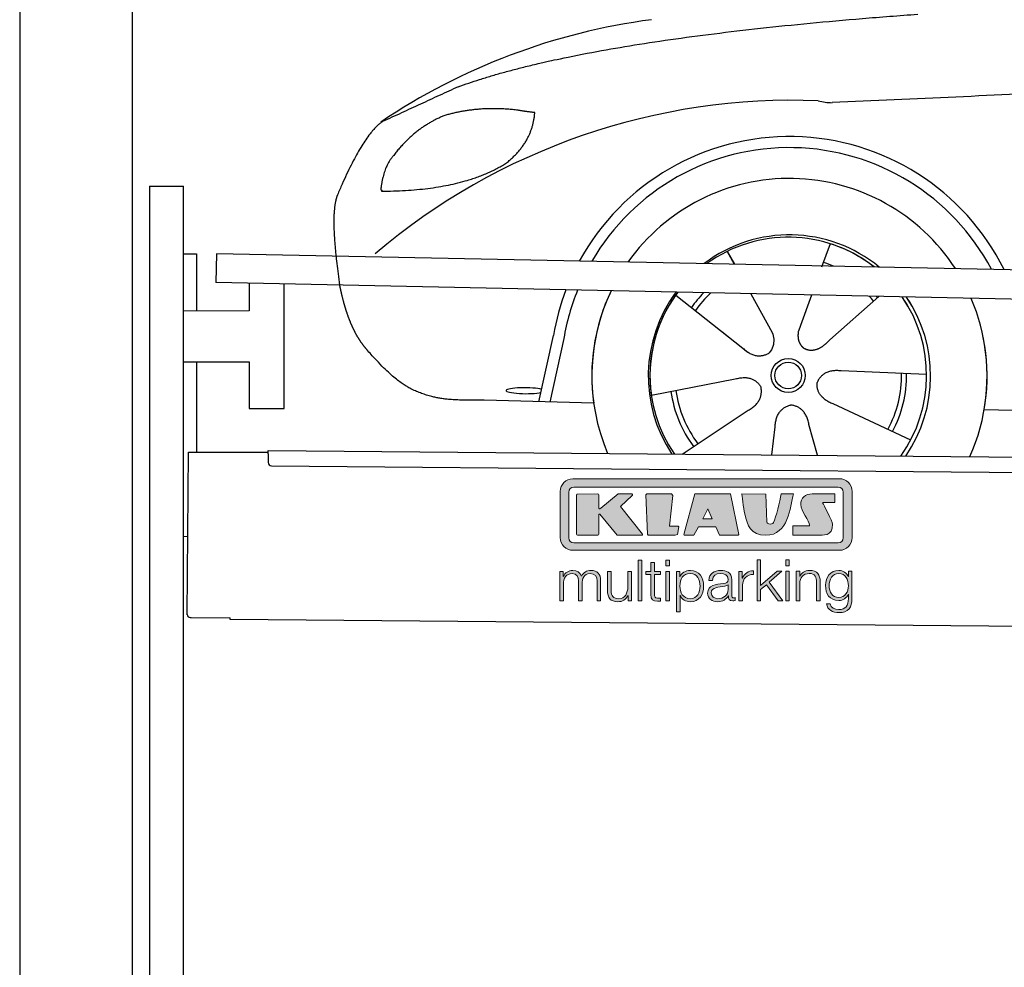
# Model space of a CAD drawing. Header units: millimetres. Extents: x -411 to 6777, y 0 to 6677.
# Tile 2 of 6: x 0 to 1744, y 3628 to 5307. Entities that reach past the tile are written whole.
import ezdxf

# ---------------------------------------------------------------- set-up
doc = ezdxf.new("R2010")
doc.units = ezdxf.units.MM
for name, color, linetype, lineweight in [('car', 10, 'Continuous', 25), ('Logo', 7, 'Continuous', 25), ('Plattform', 7, 'Continuous', 25), ('Ständer hinten', 7, 'Continuous', 25)]:
    doc.layers.add(name, color=color, linetype=linetype, lineweight=lineweight)

# ---------------------------------------------------------------- blocks, each defined once
blk = doc.blocks.new('Car')
at = {"layer": 'car'}
for p, q in [((1390.1, 4923), (1375.3, 4881.1)), ((1207.9, 4907.6), (1220.6, 4885.1)), ((1208, 4907.6), (1220.8, 4885.1)), ((1250.2, 4832.9), (1288.7, 4764.6)), ((1357.9, 4831.6), (1339, 4777.7)), ((1477.1, 4830.2), (1391, 4752.7)), ((1117.6, 4829.5), (1237.1, 4736.6)), ((1339, 4777.7), (1335.2, 4767.3)), ((1199.7, 4765.7), (1246.3, 4729.5)), ((877.1, 4638.2), (901.6, 4756.1)), ((920.1, 4750.8), (896.6, 4637.9)), ((1563.1, 4692.7), (1411.8, 4697.7)), ((1076, 4651.5), (1224.3, 4681.8)), ((974, 4636.5), (779.8, 4640)), ((1535.9, 4576.5), (1398.1, 4639.2)), ((1131.4, 4547.7), (1247.6, 4626.5)), ((1665.7, 4631.7), (3714.7, 4597)), ((1290.1, 4547.8), (1295.7, 4597.4)), ((1371.3, 4547.9), (1355.5, 4602.5))]:
    blk.add_line(p, q, dxfattribs=at)
for radius in [30.1, 23.6]:
    blk.add_circle((1318.1, 4688.8), radius, dxfattribs=at)
for centre, radius, start, end in [((1227.1, 4205.6), 1122.3, 98.0395, 124.4377), ((1331.8, 4035.2), 1141.2, 88.2487, 130.916), ((1393.1, 5290.2), 117.4, 256.9855, 269.1884), ((1320.2, 4687.9), 424.2, 26.9197, 151.8432), ((1320, 4687.7), 404.8, 28.396, 150.3669), ((1320.2, 4687.9), 350, 33.4585, 145.3045), ((1320.2, 4687.9), 250, 51.0494, 127.7135), ((1318.1, 4688.8), 245, 52.2371, 126.5259), ((1318.1, 4688.8), 245, 52.2371, 72.9266), ((1318.1, 4688.8), 209.6, 68.0621, 73.3995), ((1320.2, 4687.9), 424.2, 159.4632, 170.7471), ((1320.2, 4687.9), 424.2, 159.4632, 170.7471), ((1320, 4687.7), 404.8, 158.434, 171.0238), ((1320.2, 4687.9), 350, 155.0104, 203.6179), ((1320.2, 4687.9), 350, 155.0104, 188.4487), ((1320.2, 4687.9), 350, 155.0104, 157.8717), ((1320.2, 4687.9), 250, 144.1237, 214.1037), ((1318.1, 4688.8), 245, 143.5289, 188.7348), ((1320.2, 4687.9), 250, 144.1237, 148.496), ((1318.1, 4688.8), 245, 143.5289, 148.0172), ((1318.1, 4688.8), 209.6, 136.2024, 145.3995), ((1318.1, 4688.8), 200.6, 133.7482, 145.5463), ((1318.1, 4688.8), 200.6, 41.6402, 44.9032), ((1318.1, 4688.8), 200.6, 41.6402, 44.9032), ((1318.1, 4688.8), 209.6, 41.655, 42.449), ((1318.1, 4688.8), 245, 30.7457, 35.1225), ((1318.1, 4688.8), 245, 324.9119, 35.1225), ((1320.2, 4687.9), 250, 30.267, 34.5277), ((1320.2, 4687.9), 250, 325.9458, 34.5277), ((1318.1, 4688.8), 245, 144.9266, 215.1376), ((1320.2, 4687.9), 350, 350.7505, 23.641), ((1320.2, 4687.9), 350, 350.7505, 23.641), ((1320.2, 4687.9), 350, 336.4317, 11.924), ((1318.1, 4688.8), 200.6, 332.1152, 1.5463), ((1318.1, 4688.8), 209.6, 332.262, 1.3995), ((1318.1, 4688.8), 209.6, 188.262, 217.3995), ((1318.1, 4688.8), 200.6, 188.1152, 217.5463)]:
    blk.add_arc(centre, radius, start, end, dxfattribs=at)
blk.add_ellipse((852.4, 4657.6), major_axis=(33.6, 0), ratio=0.157274, start_param=0.513473, end_param=5.704241, dxfattribs=at)
for points, degree in [([(729.1, 5195), (964.9, 5283.8), (1541.4, 5331)], 2), ([(4700.1, 5287), (3823.5, 5307.4), (1391.4, 5172.9)], 2), ([(729.1, 5195), (595.4, 5131.9)], 1), ([(705.5, 5143.8), (653.4, 5122.6), (615.8, 5072.3)], 2), ([(832.3, 5154.7), (764.7, 5161.8), (705.5, 5143.8)], 2), ([(816, 5061.1), (861.7, 5098.5), (865, 5150.4)], 2), ([(865, 5150.4), (847.2, 5152.3), (832.3, 5154.7)], 2), ([(595.4, 5131.9), (561, 5108.8), (516.9, 5001.3)], 2), ([(615.8, 5072.3), (597.7, 5052.3), (593.4, 5011)], 2), ([(594.6, 5008.7), (739.4, 5010.6), (816, 5061.1)], 2), ([(593.4, 5011), (596.7, 5010.9), (594.6, 5008.7)], 2), ([(516.9, 5001.3), (510.6, 4985.4), (508.8, 4956.9), (510.1, 4924.5), (522, 4841.4)], 4), ([(1237.1, 4736.6), (1260.6, 4714.9), (1283.8, 4728.4)], 2), ([(1411.8, 4697.7), (1380, 4701.4), (1369.2, 4676.8)], 2), ([(1224.3, 4681.8), (1255, 4690.8), (1269.8, 4668.4)], 2), ([(1398.1, 4639.2), (1368, 4650), (1369.2, 4676.8)], 2), ([(1247.6, 4626.5), (1275.5, 4642.2), (1269.8, 4668.4)], 2), ([(1295.7, 4597.4), (1296.7, 4629.4), (1322.6, 4636.5)], 2), ([(1355.5, 4602.5), (1349.3, 4633.8), (1322.6, 4636.5)], 2)]:
    blk.add_open_spline(points, degree=degree, dxfattribs=at)
for points, degree, knots in [([(522, 4841.4), (522.9, 4837.2), (523.9, 4833), (524.8, 4828.9), (525.8, 4824.8), (529.5, 4810), (533.6, 4796.4), (538.1, 4784), (543.1, 4772.7)], 4, [0.4914944, 0.4914944, 0.4914944, 0.4914944, 0.4914944, 0.5422469, 0.5422469, 0.5422469, 0.5422469, 0.728655, 0.728655, 0.728655, 0.728655, 0.728655]), ([(542.7, 4773.4), (544.1, 4770.2), (545.6, 4767.1), (547, 4764.1), (548.5, 4761.3), (554.2, 4750.2), (560.3, 4740.9), (566.6, 4733), (573.2, 4725.6)], 4, [0.7288005, 0.7288005, 0.7288005, 0.7288005, 0.7288005, 0.7843928, 0.7843928, 0.7843928, 0.7843928, 1, 1, 1, 1, 1]), ([(1288.7, 4764.6), (1290.4, 4760.5), (1291.5, 4756.6), (1291.8, 4752.7), (1292.5, 4744.1), (1289.9, 4736), (1283.8, 4728.4)], 3, [0.2167758, 0.2167758, 0.2167758, 0.2167758, 0.4600873, 0.4600873, 0.4600873, 1, 1, 1, 1]), ([(1335.2, 4767.3), (1334.7, 4764.2), (1334.5, 4761.2), (1334.6, 4758.2), (1334.9, 4755.4), (1335.7, 4749.7), (1337.8, 4744.3), (1341.4, 4739.8), (1346.3, 4736.8)], 4, [0.3191838, 0.3191838, 0.3191838, 0.3191838, 0.3191838, 0.5438253, 0.5438253, 0.5438253, 0.5438253, 1, 1, 1, 1, 1]), ([(1391, 4752.7), (1391, 4752.7), (1391, 4752.7), (1391, 4752.7), (1391, 4752.7), (1382, 4742.9), (1371.4, 4732.8), (1357.1, 4730.3), (1346.3, 4736.8)], 4, [-0.000003, -0.000003, -0.000003, -0.000003, -0.000003, 0, 0, 0, 0, 1, 1, 1, 1, 1]), ([(779.8, 4640), (755.1, 4640.4), (699.5, 4636.3), (663.3, 4649.9), (619.5, 4674.6), (573.2, 4725.6)], 4, [0, 0, 0, 0, 0, 0.597866, 1, 1, 1, 1, 1])]:
    blk.add_open_spline(points, degree=degree, knots=knots, dxfattribs=at)
blk = doc.blocks.new('KLAUS')
at = {"layer": 'Logo'}
h = blk.add_hatch(color=8, dxfattribs=at)
h.dxf.hatch_style = 2
edge = h.paths.add_edge_path()
edge.add_spline(control_points=[(3.6, 29.09), (2.88, 29.09), (2.3, 28.51), (2.3, 27.8), (2.3, 27.8), (2.3, 16.11), (2.3, 16.11), (2.3, 15.39), (2.88, 14.81), (3.6, 14.81), (3.6, 14.81), (71.16, 14.81), (71.16, 14.81), (71.88, 14.81), (72.46, 15.39), (72.46, 16.11), (72.46, 16.11), (72.46, 27.8), (72.46, 27.8), (72.46, 28.51), (71.88, 29.09), (71.16, 29.09), (71.16, 29.09), (3.6, 29.09), (3.6, 29.09), (3.6, 29.09), (3.6, 29.09), (3.6, 29.09)], knot_values=[0, 0, 0, 0, 1, 1, 1, 2, 2, 2, 3, 3, 3, 4, 4, 4, 5, 5, 5, 6, 6, 6, 7, 7, 7, 8, 8, 8, 9, 9, 9, 9], degree=3, periodic=0)
edge = h.paths.add_edge_path()
edge.add_spline(control_points=[(3.35, 31.23), (3.35, 31.23), (71.47, 31.23), (71.47, 31.23), (73.26, 31.23), (74.71, 29.77), (74.71, 27.99), (74.71, 27.99), (74.71, 16.17), (74.71, 16.17), (74.71, 14.38), (73.26, 12.93), (71.47, 12.93), (71.47, 12.93), (3.35, 12.93), (3.35, 12.93), (1.56, 12.93), (0.11, 14.38), (0.11, 16.17), (0.11, 16.17), (0.11, 27.99), (0.11, 27.99), (0.11, 29.77), (1.56, 31.23), (3.35, 31.23), (3.35, 31.23), (3.35, 31.23), (3.35, 31.23)], knot_values=[0, 0, 0, 0, 1, 1, 1, 2, 2, 2, 3, 3, 3, 4, 4, 4, 5, 5, 5, 6, 6, 6, 7, 7, 7, 8, 8, 8, 9, 9, 9, 9], degree=3, periodic=0)
h = blk.add_hatch(color=8, dxfattribs=at)
h.dxf.hatch_style = 2
edge = h.paths.add_edge_path()
edge.add_spline(control_points=[(4.5, 27.33), (4.5, 27.33), (9.7, 27.33), (9.7, 27.33), (9.84, 27.33), (9.96, 27.22), (9.96, 27.08), (9.96, 27.08), (9.96, 23.69), (9.96, 23.69), (9.96, 23.69), (9.94, 23.64), (10.04, 23.59), (10.14, 23.53), (10.2, 23.57), (10.2, 23.57), (10.2, 23.57), (10.51, 23.75), (10.51, 23.75), (10.51, 23.75), (14.94, 27.33), (14.94, 27.33), (14.94, 27.33), (18.41, 27.33), (18.41, 27.33), (18.41, 27.33), (18.49, 27.33), (18.56, 27.2), (18.65, 27.04), (18.53, 26.91), (18.53, 26.91), (18.53, 26.91), (15.49, 24.11), (15.49, 24.11), (15.49, 24.11), (21.14, 17.06), (21.14, 17.06), (21.14, 17.06), (21.13, 16.91), (21.13, 16.91), (21.08, 16.84), (20.99, 16.82), (20.99, 16.82), (20.99, 16.82), (14.7, 16.82), (14.7, 16.82), (14.7, 16.82), (10.26, 22.17), (10.26, 22.17), (10.26, 22.17), (10.19, 22.24), (10.08, 22.21), (9.97, 22.18), (9.96, 22.11), (9.96, 22.11), (9.96, 22.11), (9.96, 17.08), (9.96, 17.08), (9.96, 16.94), (9.84, 16.82), (9.7, 16.82), (9.7, 16.82), (4.5, 16.82), (4.5, 16.82), (4.36, 16.82), (4.25, 16.94), (4.25, 17.08), (4.25, 17.08), (4.25, 27.08), (4.25, 27.08), (4.25, 27.22), (4.36, 27.33), (4.5, 27.33), (4.5, 27.33), (4.5, 27.33), (4.5, 27.33)], knot_values=[0, 0, 0, 0, 1, 1, 1, 2, 2, 2, 3, 3, 3, 4, 4, 4, 5, 5, 5, 6, 6, 6, 7, 7, 7, 8, 8, 8, 9, 9, 9, 10, 10, 10, 11, 11, 11, 12, 12, 12, 13, 13, 13, 14, 14, 14, 15, 15, 15, 16, 16, 16, 17, 17, 17, 18, 18, 18, 19, 19, 19, 20, 20, 20, 21, 21, 21, 22, 22, 22, 23, 23, 23, 24, 24, 24, 25, 25, 25, 25], degree=3, periodic=0)
h = blk.add_hatch(color=8, dxfattribs=at)
h.dxf.hatch_style = 2
h.paths.add_polyline_path([(22.42, 17.06), (21.97, 27.15), (22.24, 27.33), (28.55, 27.33), (28.86, 26.97), (28.01, 19.08), (30.26, 19.07), (30.44, 18.95), (30.08, 16.95), (29.49, 16.82), (22.6, 16.82)])
h = blk.add_hatch(color=8, dxfattribs=at)
h.paths.add_polyline_path([(36.52, 21.01), (38.93, 21.01), (37.87, 23.57)])
h.paths.add_polyline_path([(34.52, 27.33), (43.65, 27.33), (45.76, 16.94), (45.57, 16.82), (40.83, 16.82), (39.89, 18.95), (35.42, 18.95), (34.27, 16.82), (31.78, 16.82), (31.66, 17)])
h = blk.add_hatch(color=8, dxfattribs=at)
h.dxf.hatch_style = 2
edge = h.paths.add_edge_path()
edge.add_spline(control_points=[(52.69, 27.32), (52.69, 27.32), (52.88, 20.14), (52.88, 20.14), (53.01, 19.89), (53.2, 19.77), (53.43, 19.71), (53.91, 19.59), (54.43, 19.57), (54.64, 20.03), (55.23, 21.34), (56.27, 25.45), (56.6, 27.33), (56.6, 27.33), (59.77, 27.33), (59.77, 27.33), (58.77, 23.9), (58.56, 16.82), (52.63, 16.76), (48.72, 16.72), (48.01, 19.35), (47.27, 22.24), (46.89, 23.68), (46.54, 27.33), (46.54, 27.33), (46.54, 27.33), (52.69, 27.32), (52.69, 27.32), (52.69, 27.32), (52.69, 27.32), (52.69, 27.32)], knot_values=[0, 0, 0, 0, 1, 1, 1, 2, 2, 2, 3, 3, 3, 4, 4, 4, 5, 5, 5, 6, 6, 6, 7, 7, 7, 8, 8, 8, 9, 9, 9, 10, 10, 10, 10], degree=3, periodic=0)
h = blk.add_hatch(color=8, dxfattribs=at)
h.dxf.hatch_style = 2
edge = h.paths.add_edge_path()
edge.add_spline(control_points=[(64.46, 27.33), (64.46, 27.33), (70.31, 27.33), (70.31, 27.33), (70.31, 26.52), (70.31, 26.02), (70.31, 25.12), (70.31, 25.12), (67.3, 25.12), (67.3, 25.12), (67.24, 25.04), (67.25, 25.11), (67.25, 24.91), (67.25, 24.88), (69.73, 20.38), (69.73, 19.57), (69.73, 16.4), (67.22, 16.81), (65.9, 16.82), (65.9, 16.82), (59.59, 16.82), (59.59, 16.82), (59.59, 17.76), (59.59, 18.23), (59.59, 19.14), (59.59, 19.14), (63.75, 19.14), (63.75, 19.14), (63.82, 19.22), (63.81, 19.11), (63.81, 19.31), (63.81, 20.32), (61.58, 23.06), (61.58, 24.63), (61.58, 26.33), (62.83, 27.34), (64.46, 27.33), (64.46, 27.33), (64.46, 27.33), (64.46, 27.33)], knot_values=[0, 0, 0, 0, 1, 1, 1, 2, 2, 2, 3, 3, 3, 4, 4, 4, 5, 5, 5, 6, 6, 6, 7, 7, 7, 8, 8, 8, 9, 9, 9, 10, 10, 10, 11, 11, 11, 12, 12, 12, 13, 13, 13, 13], degree=3, periodic=0)
h = blk.add_hatch(color=30, dxfattribs=at)
h.dxf.hatch_style = 2
h.paths.add_polyline_path([(20.07, 0), (20.99, 0), (20.99, 10.45), (20.07, 10.45)])
h = blk.add_hatch(color=30, dxfattribs=at)
h.paths.add_polyline_path([(27.1, 0), (28.03, 0), (28.03, 7.55), (27.1, 7.55)])
h.paths.add_polyline_path([(27.1, 8.98), (28.03, 8.98), (28.03, 10.45), (27.1, 10.45)])
h = blk.add_hatch(color=30, dxfattribs=at)
h.dxf.hatch_style = 2
h.paths.add_polyline_path([(50.4, 0), (51.32, 0), (51.32, 2.87), (52.82, 4.11), (55.8, 0), (56.96, 0), (53.52, 4.76), (56.74, 7.55), (55.51, 7.55), (51.32, 3.89), (51.32, 10.45), (50.4, 10.45)])
h = blk.add_hatch(color=30, dxfattribs=at)
h.paths.add_polyline_path([(57.74, 0), (58.66, 0), (58.66, 7.55), (57.74, 7.55)])
h.paths.add_polyline_path([(57.74, 8.98), (58.66, 8.98), (58.66, 10.45), (57.74, 10.45)])
h = blk.add_hatch(color=30, dxfattribs=at)
h.dxf.hatch_style = 2
edge = h.paths.add_edge_path()
edge.add_spline(control_points=[(0, 0), (0, 0), (0.92, 0), (0.92, 0), (0.92, 0), (0.92, 4.22), (0.92, 4.22), (0.94, 5.8), (1.58, 7), (3.18, 7), (4.35, 7), (4.77, 6.15), (4.76, 5.12), (4.76, 5.12), (4.76, 0), (4.76, 0), (4.76, 0), (5.68, 0), (5.68, 0), (5.68, 0), (5.68, 4.27), (5.68, 4.27), (5.68, 5.68), (6.14, 7), (7.73, 7), (9.05, 7), (9.52, 6.32), (9.52, 5.08), (9.52, 5.08), (9.52, 0), (9.52, 0), (9.52, 0), (10.44, 0), (10.44, 0), (10.44, 0), (10.44, 5.12), (10.44, 5.12), (10.44, 6.91), (9.59, 7.77), (7.94, 7.77), (6.94, 7.77), (5.99, 7.29), (5.54, 6.3), (5.26, 7.29), (4.36, 7.77), (3.37, 7.77), (2.17, 7.77), (1.38, 7.19), (0.89, 6.28), (0.89, 6.28), (0.85, 6.28), (0.85, 6.28), (0.85, 6.28), (0.85, 7.55), (0.85, 7.55), (0.85, 7.55), (0, 7.55), (0, 7.55), (0, 7.55), (0, 0), (0, 0), (0, 0), (0, 0), (0, 0)], knot_values=[0, 0, 0, 0, 1, 1, 1, 2, 2, 2, 3, 3, 3, 4, 4, 4, 5, 5, 5, 6, 6, 6, 7, 7, 7, 8, 8, 8, 9, 9, 9, 10, 10, 10, 11, 11, 11, 12, 12, 12, 13, 13, 13, 14, 14, 14, 15, 15, 15, 16, 16, 16, 17, 17, 17, 18, 18, 18, 19, 19, 19, 20, 20, 20, 21, 21, 21, 21], degree=3, periodic=0)
h = blk.add_hatch(color=30, dxfattribs=at)
h.dxf.hatch_style = 2
edge = h.paths.add_edge_path()
edge.add_spline(control_points=[(18.31, 7.55), (18.31, 7.55), (17.39, 7.55), (17.39, 7.55), (17.39, 7.55), (17.39, 3.59), (17.39, 3.59), (17.39, 2.05), (16.7, 0.56), (15.12, 0.56), (13.66, 0.56), (13.15, 1.27), (13.1, 2.64), (13.1, 2.64), (13.1, 7.55), (13.1, 7.55), (13.1, 7.55), (12.18, 7.55), (12.18, 7.55), (12.18, 7.55), (12.18, 2.65), (12.18, 2.65), (12.18, 0.89), (12.93, -0.22), (14.83, -0.22), (15.96, -0.22), (16.95, 0.35), (17.44, 1.36), (17.44, 1.36), (17.47, 1.36), (17.47, 1.36), (17.47, 1.36), (17.47, 0), (17.47, 0), (17.47, 0), (18.31, 0), (18.31, 0), (18.31, 0), (18.31, 7.55), (18.31, 7.55), (18.31, 7.55), (18.31, 7.55), (18.31, 7.55)], knot_values=[0, 0, 0, 0, 1, 1, 1, 2, 2, 2, 3, 3, 3, 4, 4, 4, 5, 5, 5, 6, 6, 6, 7, 7, 7, 8, 8, 8, 9, 9, 9, 10, 10, 10, 11, 11, 11, 12, 12, 12, 13, 13, 13, 14, 14, 14, 14], degree=3, periodic=0)
h = blk.add_hatch(color=30, dxfattribs=at)
h.dxf.hatch_style = 2
edge = h.paths.add_edge_path()
edge.add_spline(control_points=[(24.22, 9.82), (24.22, 9.82), (23.3, 9.82), (23.3, 9.82), (23.3, 9.82), (23.3, 7.55), (23.3, 7.55), (23.3, 7.55), (21.98, 7.55), (21.98, 7.55), (21.98, 7.55), (21.98, 6.78), (21.98, 6.78), (21.98, 6.78), (23.3, 6.78), (23.3, 6.78), (23.3, 6.78), (23.3, 1.61), (23.3, 1.61), (23.28, 0.32), (23.71, -0.09), (24.94, -0.09), (25.22, -0.09), (25.48, -0.06), (25.76, -0.06), (25.76, -0.06), (25.76, 0.73), (25.76, 0.73), (25.5, 0.7), (25.23, 0.69), (24.97, 0.69), (24.31, 0.73), (24.22, 1.08), (24.22, 1.68), (24.22, 1.68), (24.22, 6.78), (24.22, 6.78), (24.22, 6.78), (25.76, 6.78), (25.76, 6.78), (25.76, 6.78), (25.76, 7.55), (25.76, 7.55), (25.76, 7.55), (24.22, 7.55), (24.22, 7.55), (24.22, 7.55), (24.22, 9.82), (24.22, 9.82), (24.22, 9.82), (24.22, 9.82), (24.22, 9.82)], knot_values=[0, 0, 0, 0, 1, 1, 1, 2, 2, 2, 3, 3, 3, 4, 4, 4, 5, 5, 5, 6, 6, 6, 7, 7, 7, 8, 8, 8, 9, 9, 9, 10, 10, 10, 11, 11, 11, 12, 12, 12, 13, 13, 13, 14, 14, 14, 15, 15, 15, 16, 16, 16, 17, 17, 17, 17], degree=3, periodic=0)
h = blk.add_hatch(color=30, dxfattribs=at)
edge = h.paths.add_edge_path()
edge.add_spline(control_points=[(35.84, 3.78), (35.84, 2.21), (35.12, 0.56), (33.37, 0.56), (31.4, 0.56), (30.72, 2.21), (30.72, 3.78), (30.72, 5.49), (31.33, 7), (33.37, 7), (35.12, 7), (35.84, 5.34), (35.84, 3.78), (35.84, 3.78), (35.84, 3.78), (35.84, 3.78)], knot_values=[0, 0, 0, 0, 1, 1, 1, 2, 2, 2, 3, 3, 3, 4, 4, 4, 5, 5, 5, 5], degree=3, periodic=0)
edge = h.paths.add_edge_path()
edge.add_spline(control_points=[(29.79, -2.8), (29.79, -2.8), (30.72, -2.8), (30.72, -2.8), (30.72, -2.8), (30.72, 1.43), (30.72, 1.43), (30.72, 1.43), (30.74, 1.43), (30.74, 1.43), (31.14, 0.35), (32.24, -0.22), (33.37, -0.22), (35.66, -0.22), (36.76, 1.64), (36.76, 3.78), (36.76, 5.91), (35.66, 7.77), (33.37, 7.77), (32.15, 7.77), (31.1, 7.14), (30.67, 6.12), (30.67, 6.12), (30.64, 6.12), (30.64, 6.12), (30.64, 6.12), (30.64, 7.55), (30.64, 7.55), (30.64, 7.55), (29.79, 7.55), (29.79, 7.55), (29.79, 7.55), (29.79, -2.8), (29.79, -2.8), (29.79, -2.8), (29.79, -2.8), (29.79, -2.8)], knot_values=[0, 0, 0, 0, 1, 1, 1, 2, 2, 2, 3, 3, 3, 4, 4, 4, 5, 5, 5, 6, 6, 6, 7, 7, 7, 8, 8, 8, 9, 9, 9, 10, 10, 10, 11, 11, 11, 12, 12, 12, 12], degree=3, periodic=0)
h = blk.add_hatch(color=30, dxfattribs=at)
edge = h.paths.add_edge_path()
edge.add_spline(control_points=[(43.03, 2.93), (43.04, 1.45), (41.8, 0.56), (40.39, 0.56), (39.53, 0.56), (38.71, 1.13), (38.71, 2.05), (38.71, 3.53), (40.66, 3.51), (42.22, 3.79), (42.47, 3.84), (42.88, 3.91), (43, 4.13), (43, 4.13), (43.03, 4.13), (43.03, 4.13), (43.03, 4.13), (43.03, 2.93), (43.03, 2.93), (43.03, 2.93), (43.03, 2.93), (43.03, 2.93)], knot_values=[0, 0, 0, 0, 1, 1, 1, 2, 2, 2, 3, 3, 3, 4, 4, 4, 5, 5, 5, 6, 6, 6, 7, 7, 7, 7], degree=3, periodic=0)
edge = h.paths.add_edge_path()
edge.add_spline(control_points=[(39.03, 5.24), (39.06, 6.47), (39.91, 7), (41.05, 7), (42.14, 7), (43.03, 6.69), (43.03, 5.45), (43.03, 4.61), (42.6, 4.51), (41.84, 4.42), (39.85, 4.19), (37.79, 4.11), (37.79, 1.99), (37.79, 0.47), (38.93, -0.22), (40.32, -0.22), (41.77, -0.22), (42.43, 0.34), (43.07, 1.32), (43.07, 1.32), (43.1, 1.32), (43.1, 1.32), (43.1, 0.53), (43.25, 0), (44.19, 0), (44.43, 0), (44.58, 0.01), (44.79, 0.06), (44.79, 0.06), (44.79, 0.83), (44.79, 0.83), (44.71, 0.81), (44.6, 0.78), (44.49, 0.78), (44.13, 0.78), (43.95, 0.98), (43.95, 1.33), (43.95, 1.33), (43.95, 5.34), (43.95, 5.34), (43.95, 7.36), (42.5, 7.77), (41.17, 7.77), (39.44, 7.77), (38.2, 7.01), (38.11, 5.24), (38.11, 5.24), (39.03, 5.24), (39.03, 5.24), (39.03, 5.24), (39.03, 5.24), (39.03, 5.24)], knot_values=[0, 0, 0, 0, 1, 1, 1, 2, 2, 2, 3, 3, 3, 4, 4, 4, 5, 5, 5, 6, 6, 6, 7, 7, 7, 8, 8, 8, 9, 9, 9, 10, 10, 10, 11, 11, 11, 12, 12, 12, 13, 13, 13, 14, 14, 14, 15, 15, 15, 16, 16, 16, 17, 17, 17, 17], degree=3, periodic=0)
h = blk.add_hatch(color=30, dxfattribs=at)
h.dxf.hatch_style = 2
edge = h.paths.add_edge_path()
edge.add_spline(control_points=[(45.79, 0), (45.79, 0), (46.71, 0), (46.71, 0), (46.71, 0), (46.71, 4.03), (46.71, 4.03), (46.71, 5.59), (47.85, 6.82), (49.52, 6.73), (49.52, 6.73), (49.52, 7.66), (49.52, 7.66), (48.16, 7.72), (47.14, 7), (46.67, 5.78), (46.67, 5.78), (46.64, 5.78), (46.64, 5.78), (46.64, 5.78), (46.64, 7.55), (46.64, 7.55), (46.64, 7.55), (45.79, 7.55), (45.79, 7.55), (45.79, 7.55), (45.79, 0), (45.79, 0), (45.79, 0), (45.79, 0), (45.79, 0)], knot_values=[0, 0, 0, 0, 1, 1, 1, 2, 2, 2, 3, 3, 3, 4, 4, 4, 5, 5, 5, 6, 6, 6, 7, 7, 7, 8, 8, 8, 9, 9, 9, 10, 10, 10, 10], degree=3, periodic=0)
h = blk.add_hatch(color=30, dxfattribs=at)
h.dxf.hatch_style = 2
edge = h.paths.add_edge_path()
edge.add_spline(control_points=[(60.41, 0), (60.41, 0), (61.33, 0), (61.33, 0), (61.33, 0), (61.33, 4.41), (61.33, 4.41), (61.36, 5.89), (62.24, 7), (63.7, 7), (65.2, 7), (65.62, 6.02), (65.62, 4.71), (65.62, 4.71), (65.62, 0), (65.62, 0), (65.62, 0), (66.54, 0), (66.54, 0), (66.54, 0), (66.54, 4.86), (66.54, 4.86), (66.54, 6.66), (65.9, 7.77), (63.78, 7.77), (62.71, 7.77), (61.7, 7.16), (61.36, 6.25), (61.36, 6.25), (61.33, 6.25), (61.33, 6.25), (61.33, 6.25), (61.33, 7.55), (61.33, 7.55), (61.33, 7.55), (60.41, 7.55), (60.41, 7.55), (60.41, 7.55), (60.41, 0), (60.41, 0), (60.41, 0), (60.41, 0), (60.41, 0)], knot_values=[0, 0, 0, 0, 1, 1, 1, 2, 2, 2, 3, 3, 3, 4, 4, 4, 5, 5, 5, 6, 6, 6, 7, 7, 7, 8, 8, 8, 9, 9, 9, 10, 10, 10, 11, 11, 11, 12, 12, 12, 13, 13, 13, 14, 14, 14, 14], degree=3, periodic=0)
h = blk.add_hatch(color=30, dxfattribs=at)
edge = h.paths.add_edge_path()
edge.add_spline(control_points=[(71.32, 0.86), (69.62, 0.86), (68.83, 2.34), (68.83, 3.86), (68.83, 5.43), (69.56, 7), (71.32, 7), (73.06, 7), (73.75, 5.34), (73.75, 3.86), (73.75, 2.33), (72.91, 0.86), (71.32, 0.86), (71.32, 0.86), (71.32, 0.86), (71.32, 0.86)], knot_values=[0, 0, 0, 0, 1, 1, 1, 2, 2, 2, 3, 3, 3, 4, 4, 4, 5, 5, 5, 5], degree=3, periodic=0)
edge = h.paths.add_edge_path()
edge.add_spline(control_points=[(74.67, 7.55), (74.67, 7.55), (73.75, 7.55), (73.75, 7.55), (73.75, 7.55), (73.75, 6.25), (73.75, 6.25), (73.75, 6.25), (73.72, 6.25), (73.72, 6.25), (73.35, 7.09), (72.41, 7.77), (71.32, 7.77), (69.13, 7.77), (67.9, 6.05), (67.9, 3.97), (67.9, 1.82), (68.9, 0.09), (71.32, 0.09), (72.4, 0.09), (73.29, 0.72), (73.72, 1.64), (73.72, 1.64), (73.75, 1.64), (73.75, 1.64), (73.75, 1.64), (73.75, 0.61), (73.75, 0.61), (73.75, -1.23), (73.01, -2.24), (71.32, -2.24), (70.29, -2.24), (69.31, -1.85), (69.1, -0.73), (69.1, -0.73), (68.18, -0.73), (68.18, -0.73), (68.31, -2.34), (69.81, -3.02), (71.32, -3.02), (73.79, -3.02), (74.65, -1.64), (74.67, 0.61), (74.67, 0.61), (74.67, 7.55), (74.67, 7.55), (74.67, 7.55), (74.67, 7.55), (74.67, 7.55)], knot_values=[0, 0, 0, 0, 1, 1, 1, 2, 2, 2, 3, 3, 3, 4, 4, 4, 5, 5, 5, 6, 6, 6, 7, 7, 7, 8, 8, 8, 9, 9, 9, 10, 10, 10, 11, 11, 11, 12, 12, 12, 13, 13, 13, 14, 14, 14, 15, 15, 15, 16, 16, 16, 16], degree=3, periodic=0)
at = {"layer": 'Logo', "lineweight": 0}
for points in [[(22.42, 17.06), (21.97, 27.15), (22.24, 27.33), (28.55, 27.33), (28.86, 26.97), (28.01, 19.08), (30.26, 19.07), (30.44, 18.95), (30.08, 16.95), (29.49, 16.82), (22.6, 16.82), (22.42, 17.06), (22.42, 17.06)], [(34.52, 27.33), (43.65, 27.33), (45.76, 16.94), (45.57, 16.82), (40.83, 16.82), (39.89, 18.95), (35.42, 18.95), (34.27, 16.82), (31.78, 16.82), (31.66, 17), (34.52, 27.33), (34.52, 27.33)], [(36.52, 21.01), (38.93, 21.01), (37.87, 23.57), (36.52, 21.01), (36.52, 21.01)], [(20.07, 0), (20.99, 0), (20.99, 10.45), (20.07, 10.45), (20.07, 0), (20.07, 0)], [(27.1, 8.98), (28.03, 8.98), (28.03, 10.45), (27.1, 10.45), (27.1, 8.98), (27.1, 8.98)], [(50.4, 0), (51.32, 0), (51.32, 2.87), (52.82, 4.11), (55.8, 0), (56.96, 0), (53.52, 4.76), (56.74, 7.55), (55.51, 7.55), (51.32, 3.89), (51.32, 10.45), (50.4, 10.45), (50.4, 0), (50.4, 0)], [(57.74, 8.98), (58.66, 8.98), (58.66, 10.45), (57.74, 10.45), (57.74, 8.98), (57.74, 8.98)], [(27.1, 0), (28.03, 0), (28.03, 7.55), (27.1, 7.55), (27.1, 0), (27.1, 0)], [(57.74, 0), (58.66, 0), (58.66, 7.55), (57.74, 7.55), (57.74, 0), (57.74, 0)]]:
    blk.add_lwpolyline(points, dxfattribs=at)
for points, knots in [([(3.35, 31.23), (3.35, 31.23), (71.47, 31.23), (71.47, 31.23), (73.26, 31.23), (74.71, 29.77), (74.71, 27.99), (74.71, 27.99), (74.71, 16.17), (74.71, 16.17), (74.71, 14.38), (73.26, 12.93), (71.47, 12.93), (71.47, 12.93), (3.35, 12.93), (3.35, 12.93), (1.56, 12.93), (0.11, 14.38), (0.11, 16.17), (0.11, 16.17), (0.11, 27.99), (0.11, 27.99), (0.11, 29.77), (1.56, 31.23), (3.35, 31.23), (3.35, 31.23), (3.35, 31.23), (3.35, 31.23)], [0, 0, 0, 0, 1, 1, 1, 2, 2, 2, 3, 3, 3, 4, 4, 4, 5, 5, 5, 6, 6, 6, 7, 7, 7, 8, 8, 8, 9, 9, 9, 9]), ([(3.6, 29.09), (2.88, 29.09), (2.3, 28.51), (2.3, 27.8), (2.3, 27.8), (2.3, 16.11), (2.3, 16.11), (2.3, 15.39), (2.88, 14.81), (3.6, 14.81), (3.6, 14.81), (71.16, 14.81), (71.16, 14.81), (71.88, 14.81), (72.46, 15.39), (72.46, 16.11), (72.46, 16.11), (72.46, 27.8), (72.46, 27.8), (72.46, 28.51), (71.88, 29.09), (71.16, 29.09), (71.16, 29.09), (3.6, 29.09), (3.6, 29.09), (3.6, 29.09), (3.6, 29.09), (3.6, 29.09)], [0, 0, 0, 0, 1, 1, 1, 2, 2, 2, 3, 3, 3, 4, 4, 4, 5, 5, 5, 6, 6, 6, 7, 7, 7, 8, 8, 8, 9, 9, 9, 9]), ([(4.5, 27.33), (4.5, 27.33), (9.7, 27.33), (9.7, 27.33), (9.84, 27.33), (9.96, 27.22), (9.96, 27.08), (9.96, 27.08), (9.96, 23.69), (9.96, 23.69), (9.96, 23.69), (9.94, 23.64), (10.04, 23.59), (10.14, 23.53), (10.2, 23.57), (10.2, 23.57), (10.2, 23.57), (10.51, 23.75), (10.51, 23.75), (10.51, 23.75), (14.94, 27.33), (14.94, 27.33), (14.94, 27.33), (18.41, 27.33), (18.41, 27.33), (18.41, 27.33), (18.49, 27.33), (18.56, 27.2), (18.65, 27.04), (18.53, 26.91), (18.53, 26.91), (18.53, 26.91), (15.49, 24.11), (15.49, 24.11), (15.49, 24.11), (21.14, 17.06), (21.14, 17.06), (21.14, 17.06), (21.13, 16.91), (21.13, 16.91), (21.08, 16.84), (20.99, 16.82), (20.99, 16.82), (20.99, 16.82), (14.7, 16.82), (14.7, 16.82), (14.7, 16.82), (10.26, 22.17), (10.26, 22.17), (10.26, 22.17), (10.19, 22.24), (10.08, 22.21), (9.97, 22.18), (9.96, 22.11), (9.96, 22.11), (9.96, 22.11), (9.96, 17.08), (9.96, 17.08), (9.96, 16.94), (9.84, 16.82), (9.7, 16.82), (9.7, 16.82), (4.5, 16.82), (4.5, 16.82), (4.36, 16.82), (4.25, 16.94), (4.25, 17.08), (4.25, 17.08), (4.25, 27.08), (4.25, 27.08), (4.25, 27.22), (4.36, 27.33), (4.5, 27.33), (4.5, 27.33), (4.5, 27.33), (4.5, 27.33)], [0, 0, 0, 0, 1, 1, 1, 2, 2, 2, 3, 3, 3, 4, 4, 4, 5, 5, 5, 6, 6, 6, 7, 7, 7, 8, 8, 8, 9, 9, 9, 10, 10, 10, 11, 11, 11, 12, 12, 12, 13, 13, 13, 14, 14, 14, 15, 15, 15, 16, 16, 16, 17, 17, 17, 18, 18, 18, 19, 19, 19, 20, 20, 20, 21, 21, 21, 22, 22, 22, 23, 23, 23, 24, 24, 24, 25, 25, 25, 25]), ([(52.69, 27.32), (52.69, 27.32), (52.88, 20.14), (52.88, 20.14), (53.01, 19.89), (53.2, 19.77), (53.43, 19.71), (53.91, 19.59), (54.43, 19.57), (54.64, 20.03), (55.23, 21.34), (56.27, 25.45), (56.6, 27.33), (56.6, 27.33), (59.77, 27.33), (59.77, 27.33), (58.77, 23.9), (58.56, 16.82), (52.63, 16.76), (48.72, 16.72), (48.01, 19.35), (47.27, 22.24), (46.89, 23.68), (46.54, 27.33), (46.54, 27.33), (46.54, 27.33), (52.69, 27.32), (52.69, 27.32), (52.69, 27.32), (52.69, 27.32), (52.69, 27.32)], [0, 0, 0, 0, 1, 1, 1, 2, 2, 2, 3, 3, 3, 4, 4, 4, 5, 5, 5, 6, 6, 6, 7, 7, 7, 8, 8, 8, 9, 9, 9, 10, 10, 10, 10]), ([(64.46, 27.33), (64.46, 27.33), (70.31, 27.33), (70.31, 27.33), (70.31, 26.52), (70.31, 26.02), (70.31, 25.12), (70.31, 25.12), (67.3, 25.12), (67.3, 25.12), (67.24, 25.04), (67.25, 25.11), (67.25, 24.91), (67.25, 24.88), (69.73, 20.38), (69.73, 19.57), (69.73, 16.4), (67.22, 16.81), (65.9, 16.82), (65.9, 16.82), (59.59, 16.82), (59.59, 16.82), (59.59, 17.76), (59.59, 18.23), (59.59, 19.14), (59.59, 19.14), (63.75, 19.14), (63.75, 19.14), (63.82, 19.22), (63.81, 19.11), (63.81, 19.31), (63.81, 20.32), (61.58, 23.06), (61.58, 24.63), (61.58, 26.33), (62.83, 27.34), (64.46, 27.33), (64.46, 27.33), (64.46, 27.33), (64.46, 27.33)], [0, 0, 0, 0, 1, 1, 1, 2, 2, 2, 3, 3, 3, 4, 4, 4, 5, 5, 5, 6, 6, 6, 7, 7, 7, 8, 8, 8, 9, 9, 9, 10, 10, 10, 11, 11, 11, 12, 12, 12, 13, 13, 13, 13]), ([(0, 0), (0, 0), (0.92, 0), (0.92, 0), (0.92, 0), (0.92, 4.22), (0.92, 4.22), (0.94, 5.8), (1.58, 7), (3.18, 7), (4.35, 7), (4.77, 6.15), (4.76, 5.12), (4.76, 5.12), (4.76, 0), (4.76, 0), (4.76, 0), (5.68, 0), (5.68, 0), (5.68, 0), (5.68, 4.27), (5.68, 4.27), (5.68, 5.68), (6.14, 7), (7.73, 7), (9.05, 7), (9.52, 6.32), (9.52, 5.08), (9.52, 5.08), (9.52, 0), (9.52, 0), (9.52, 0), (10.44, 0), (10.44, 0), (10.44, 0), (10.44, 5.12), (10.44, 5.12), (10.44, 6.91), (9.59, 7.77), (7.94, 7.77), (6.94, 7.77), (5.99, 7.29), (5.54, 6.3), (5.26, 7.29), (4.36, 7.77), (3.37, 7.77), (2.17, 7.77), (1.38, 7.19), (0.89, 6.28), (0.89, 6.28), (0.85, 6.28), (0.85, 6.28), (0.85, 6.28), (0.85, 7.55), (0.85, 7.55), (0.85, 7.55), (0, 7.55), (0, 7.55), (0, 7.55), (0, 0), (0, 0), (0, 0), (0, 0), (0, 0)], [0, 0, 0, 0, 1, 1, 1, 2, 2, 2, 3, 3, 3, 4, 4, 4, 5, 5, 5, 6, 6, 6, 7, 7, 7, 8, 8, 8, 9, 9, 9, 10, 10, 10, 11, 11, 11, 12, 12, 12, 13, 13, 13, 14, 14, 14, 15, 15, 15, 16, 16, 16, 17, 17, 17, 18, 18, 18, 19, 19, 19, 20, 20, 20, 21, 21, 21, 21]), ([(18.31, 7.55), (18.31, 7.55), (17.39, 7.55), (17.39, 7.55), (17.39, 7.55), (17.39, 3.59), (17.39, 3.59), (17.39, 2.05), (16.7, 0.56), (15.12, 0.56), (13.66, 0.56), (13.15, 1.27), (13.1, 2.64), (13.1, 2.64), (13.1, 7.55), (13.1, 7.55), (13.1, 7.55), (12.18, 7.55), (12.18, 7.55), (12.18, 7.55), (12.18, 2.65), (12.18, 2.65), (12.18, 0.89), (12.93, -0.22), (14.83, -0.22), (15.96, -0.22), (16.95, 0.35), (17.44, 1.36), (17.44, 1.36), (17.47, 1.36), (17.47, 1.36), (17.47, 1.36), (17.47, 0), (17.47, 0), (17.47, 0), (18.31, 0), (18.31, 0), (18.31, 0), (18.31, 7.55), (18.31, 7.55), (18.31, 7.55), (18.31, 7.55), (18.31, 7.55)], [0, 0, 0, 0, 1, 1, 1, 2, 2, 2, 3, 3, 3, 4, 4, 4, 5, 5, 5, 6, 6, 6, 7, 7, 7, 8, 8, 8, 9, 9, 9, 10, 10, 10, 11, 11, 11, 12, 12, 12, 13, 13, 13, 14, 14, 14, 14]), ([(24.22, 9.82), (24.22, 9.82), (23.3, 9.82), (23.3, 9.82), (23.3, 9.82), (23.3, 7.55), (23.3, 7.55), (23.3, 7.55), (21.98, 7.55), (21.98, 7.55), (21.98, 7.55), (21.98, 6.78), (21.98, 6.78), (21.98, 6.78), (23.3, 6.78), (23.3, 6.78), (23.3, 6.78), (23.3, 1.61), (23.3, 1.61), (23.28, 0.32), (23.71, -0.09), (24.94, -0.09), (25.22, -0.09), (25.48, -0.06), (25.76, -0.06), (25.76, -0.06), (25.76, 0.73), (25.76, 0.73), (25.5, 0.7), (25.23, 0.69), (24.97, 0.69), (24.31, 0.73), (24.22, 1.08), (24.22, 1.68), (24.22, 1.68), (24.22, 6.78), (24.22, 6.78), (24.22, 6.78), (25.76, 6.78), (25.76, 6.78), (25.76, 6.78), (25.76, 7.55), (25.76, 7.55), (25.76, 7.55), (24.22, 7.55), (24.22, 7.55), (24.22, 7.55), (24.22, 9.82), (24.22, 9.82), (24.22, 9.82), (24.22, 9.82), (24.22, 9.82)], [0, 0, 0, 0, 1, 1, 1, 2, 2, 2, 3, 3, 3, 4, 4, 4, 5, 5, 5, 6, 6, 6, 7, 7, 7, 8, 8, 8, 9, 9, 9, 10, 10, 10, 11, 11, 11, 12, 12, 12, 13, 13, 13, 14, 14, 14, 15, 15, 15, 16, 16, 16, 17, 17, 17, 17]), ([(29.79, -2.8), (29.79, -2.8), (30.72, -2.8), (30.72, -2.8), (30.72, -2.8), (30.72, 1.43), (30.72, 1.43), (30.72, 1.43), (30.74, 1.43), (30.74, 1.43), (31.14, 0.35), (32.24, -0.22), (33.37, -0.22), (35.66, -0.22), (36.76, 1.64), (36.76, 3.78), (36.76, 5.91), (35.66, 7.77), (33.37, 7.77), (32.15, 7.77), (31.1, 7.14), (30.67, 6.12), (30.67, 6.12), (30.64, 6.12), (30.64, 6.12), (30.64, 6.12), (30.64, 7.55), (30.64, 7.55), (30.64, 7.55), (29.79, 7.55), (29.79, 7.55), (29.79, 7.55), (29.79, -2.8), (29.79, -2.8), (29.79, -2.8), (29.79, -2.8), (29.79, -2.8)], [0, 0, 0, 0, 1, 1, 1, 2, 2, 2, 3, 3, 3, 4, 4, 4, 5, 5, 5, 6, 6, 6, 7, 7, 7, 8, 8, 8, 9, 9, 9, 10, 10, 10, 11, 11, 11, 12, 12, 12, 12]), ([(39.03, 5.24), (39.06, 6.47), (39.91, 7), (41.05, 7), (42.14, 7), (43.03, 6.69), (43.03, 5.45), (43.03, 4.61), (42.6, 4.51), (41.84, 4.42), (39.85, 4.19), (37.79, 4.11), (37.79, 1.99), (37.79, 0.47), (38.93, -0.22), (40.32, -0.22), (41.77, -0.22), (42.43, 0.34), (43.07, 1.32), (43.07, 1.32), (43.1, 1.32), (43.1, 1.32), (43.1, 0.53), (43.25, 0), (44.19, 0), (44.43, 0), (44.58, 0.01), (44.79, 0.06), (44.79, 0.06), (44.79, 0.83), (44.79, 0.83), (44.71, 0.81), (44.6, 0.78), (44.49, 0.78), (44.13, 0.78), (43.95, 0.98), (43.95, 1.33), (43.95, 1.33), (43.95, 5.34), (43.95, 5.34), (43.95, 7.36), (42.5, 7.77), (41.17, 7.77), (39.44, 7.77), (38.2, 7.01), (38.11, 5.24), (38.11, 5.24), (39.03, 5.24), (39.03, 5.24), (39.03, 5.24), (39.03, 5.24), (39.03, 5.24)], [0, 0, 0, 0, 1, 1, 1, 2, 2, 2, 3, 3, 3, 4, 4, 4, 5, 5, 5, 6, 6, 6, 7, 7, 7, 8, 8, 8, 9, 9, 9, 10, 10, 10, 11, 11, 11, 12, 12, 12, 13, 13, 13, 14, 14, 14, 15, 15, 15, 16, 16, 16, 17, 17, 17, 17]), ([(45.79, 0), (45.79, 0), (46.71, 0), (46.71, 0), (46.71, 0), (46.71, 4.03), (46.71, 4.03), (46.71, 5.59), (47.85, 6.82), (49.52, 6.73), (49.52, 6.73), (49.52, 7.66), (49.52, 7.66), (48.16, 7.72), (47.14, 7), (46.67, 5.78), (46.67, 5.78), (46.64, 5.78), (46.64, 5.78), (46.64, 5.78), (46.64, 7.55), (46.64, 7.55), (46.64, 7.55), (45.79, 7.55), (45.79, 7.55), (45.79, 7.55), (45.79, 0), (45.79, 0), (45.79, 0), (45.79, 0), (45.79, 0)], [0, 0, 0, 0, 1, 1, 1, 2, 2, 2, 3, 3, 3, 4, 4, 4, 5, 5, 5, 6, 6, 6, 7, 7, 7, 8, 8, 8, 9, 9, 9, 10, 10, 10, 10]), ([(60.41, 0), (60.41, 0), (61.33, 0), (61.33, 0), (61.33, 0), (61.33, 4.41), (61.33, 4.41), (61.36, 5.89), (62.24, 7), (63.7, 7), (65.2, 7), (65.62, 6.02), (65.62, 4.71), (65.62, 4.71), (65.62, 0), (65.62, 0), (65.62, 0), (66.54, 0), (66.54, 0), (66.54, 0), (66.54, 4.86), (66.54, 4.86), (66.54, 6.66), (65.9, 7.77), (63.78, 7.77), (62.71, 7.77), (61.7, 7.16), (61.36, 6.25), (61.36, 6.25), (61.33, 6.25), (61.33, 6.25), (61.33, 6.25), (61.33, 7.55), (61.33, 7.55), (61.33, 7.55), (60.41, 7.55), (60.41, 7.55), (60.41, 7.55), (60.41, 0), (60.41, 0), (60.41, 0), (60.41, 0), (60.41, 0)], [0, 0, 0, 0, 1, 1, 1, 2, 2, 2, 3, 3, 3, 4, 4, 4, 5, 5, 5, 6, 6, 6, 7, 7, 7, 8, 8, 8, 9, 9, 9, 10, 10, 10, 11, 11, 11, 12, 12, 12, 13, 13, 13, 14, 14, 14, 14]), ([(74.67, 7.55), (74.67, 7.55), (73.75, 7.55), (73.75, 7.55), (73.75, 7.55), (73.75, 6.25), (73.75, 6.25), (73.75, 6.25), (73.72, 6.25), (73.72, 6.25), (73.35, 7.09), (72.41, 7.77), (71.32, 7.77), (69.13, 7.77), (67.9, 6.05), (67.9, 3.97), (67.9, 1.82), (68.9, 0.09), (71.32, 0.09), (72.4, 0.09), (73.29, 0.72), (73.72, 1.64), (73.72, 1.64), (73.75, 1.64), (73.75, 1.64), (73.75, 1.64), (73.75, 0.61), (73.75, 0.61), (73.75, -1.23), (73.01, -2.24), (71.32, -2.24), (70.29, -2.24), (69.31, -1.85), (69.1, -0.73), (69.1, -0.73), (68.18, -0.73), (68.18, -0.73), (68.31, -2.34), (69.81, -3.02), (71.32, -3.02), (73.79, -3.02), (74.65, -1.64), (74.67, 0.61), (74.67, 0.61), (74.67, 7.55), (74.67, 7.55), (74.67, 7.55), (74.67, 7.55), (74.67, 7.55)], [0, 0, 0, 0, 1, 1, 1, 2, 2, 2, 3, 3, 3, 4, 4, 4, 5, 5, 5, 6, 6, 6, 7, 7, 7, 8, 8, 8, 9, 9, 9, 10, 10, 10, 11, 11, 11, 12, 12, 12, 13, 13, 13, 14, 14, 14, 15, 15, 15, 16, 16, 16, 16]), ([(35.84, 3.78), (35.84, 2.21), (35.12, 0.56), (33.37, 0.56), (31.4, 0.56), (30.72, 2.21), (30.72, 3.78), (30.72, 5.49), (31.33, 7), (33.37, 7), (35.12, 7), (35.84, 5.34), (35.84, 3.78), (35.84, 3.78), (35.84, 3.78), (35.84, 3.78)], [0, 0, 0, 0, 1, 1, 1, 2, 2, 2, 3, 3, 3, 4, 4, 4, 5, 5, 5, 5]), ([(71.32, 0.86), (69.62, 0.86), (68.83, 2.34), (68.83, 3.86), (68.83, 5.43), (69.56, 7), (71.32, 7), (73.06, 7), (73.75, 5.34), (73.75, 3.86), (73.75, 2.33), (72.91, 0.86), (71.32, 0.86), (71.32, 0.86), (71.32, 0.86), (71.32, 0.86)], [0, 0, 0, 0, 1, 1, 1, 2, 2, 2, 3, 3, 3, 4, 4, 4, 5, 5, 5, 5]), ([(43.03, 2.93), (43.04, 1.45), (41.8, 0.56), (40.39, 0.56), (39.53, 0.56), (38.71, 1.13), (38.71, 2.05), (38.71, 3.53), (40.66, 3.51), (42.22, 3.79), (42.47, 3.84), (42.88, 3.91), (43, 4.13), (43, 4.13), (43.03, 4.13), (43.03, 4.13), (43.03, 4.13), (43.03, 2.93), (43.03, 2.93), (43.03, 2.93), (43.03, 2.93), (43.03, 2.93)], [0, 0, 0, 0, 1, 1, 1, 2, 2, 2, 3, 3, 3, 4, 4, 4, 5, 5, 5, 6, 6, 6, 7, 7, 7, 7])]:
    blk.add_open_spline(points, degree=3, knots=knots, dxfattribs=at)
blk = doc.blocks.new('Plattform OG 6200 550')
at = {"layer": 'Plattform'}
for p, q in [((348.5, 4892), (347.5, 4841.1)), ((5482.3, 4789.6), (348.5, 4892)), ((5481.2, 4733.6), (347.5, 4841)), ((406.3, 4839.8), (406.3, 4790.8)), ((468.3, 4618.3), (468.3, 4838.5)), ((406.3, 4790.8), (289.9, 4790.7)), ((289.9, 4700.8), (406.3, 4700.8)), ((406.3, 4700.8), (406.3, 4618.3)), ((406.3, 4618.3), (463.3, 4618.3)), ((463.3, 4618.3), (468.3, 4618.3)), ((296.3, 4252.8), (298.8, 4540.8)), ((298.8, 4540.8), (440.2, 4540.6)), ((440.2, 4537.6), (440.1, 4522.6)), ((440.2, 4537.6), (440.2, 4543.6)), ((440.2, 4543.6), (5395, 4500.4)), ((446, 4516.5), (5394.8, 4473.4)), ((302.2, 4247.8), (303.5, 4247.8)), ((302.2, 4247.8), (372.7, 4247.2)), ((372.6, 4244.2), (372.7, 4247.2)), ((5437.5, 4200), (372.6, 4244.2))]:
    blk.add_line(p, q, dxfattribs=at)
for centre, start in [((446.1, 4522.5), 179.5), ((302.2, 4253.8), 189.0941)]:
    blk.add_arc(centre, 6, start, 269.5, dxfattribs=at)
at = {"layer": 'Plattform', "xscale": 6.929133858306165, "yscale": 6.929133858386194, "zscale": 6.929133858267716, "rotation": 0.011070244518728}
blk.add_blockref('KLAUS', (956.4, 4277.2), dxfattribs=at)
blk = doc.blocks.new('Ständer hinten')
at = {"layer": 'Ständer hinten'}
for p, q in [((229.9, 5012), (229.9, 1998.6)), ((229.9, 5012), (289.9, 5012)), ((289.9, 2000), (289.9, 5012)), ((289.9, 4892), (312.9, 4892)), ((312.9, 4892), (312.9, 4790.7)), ((312.9, 4700.8), (312.9, 4540.8)), ((297.9, 4390.9), (289.9, 4391)), ((230, 1990), (230, 1987)), ((318.9, 1995), (235, 1995)), ((318.9, 1995), (318.9, 1987)), ((230, 1987), (318.9, 1987))]:
    blk.add_line(p, q, dxfattribs=at)
blk = doc.blocks.new('Gebäude_390_GT180')
for p, q in [((0, 6100), (0, 0)), ((200, 200), (200, 5900))]:
    blk.add_line(p, q)

msp = doc.modelspace()

# ---------------------------------------------------------------- block references
msp.add_blockref('Gebäude_390_GT180', (0, 0))
at = {"layer": 'car', "rotation": 359.4752422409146}
msp.add_blockref('Car', (0, 0), dxfattribs=at)
at = {"layer": 'Plattform'}
msp.add_blockref('Plattform OG 6200 550', (0, 0), dxfattribs=at)
at = {"layer": 'Ständer hinten'}
msp.add_blockref('Ständer hinten', (0, 0), dxfattribs=at)

doc.saveas('drawing.dxf')
